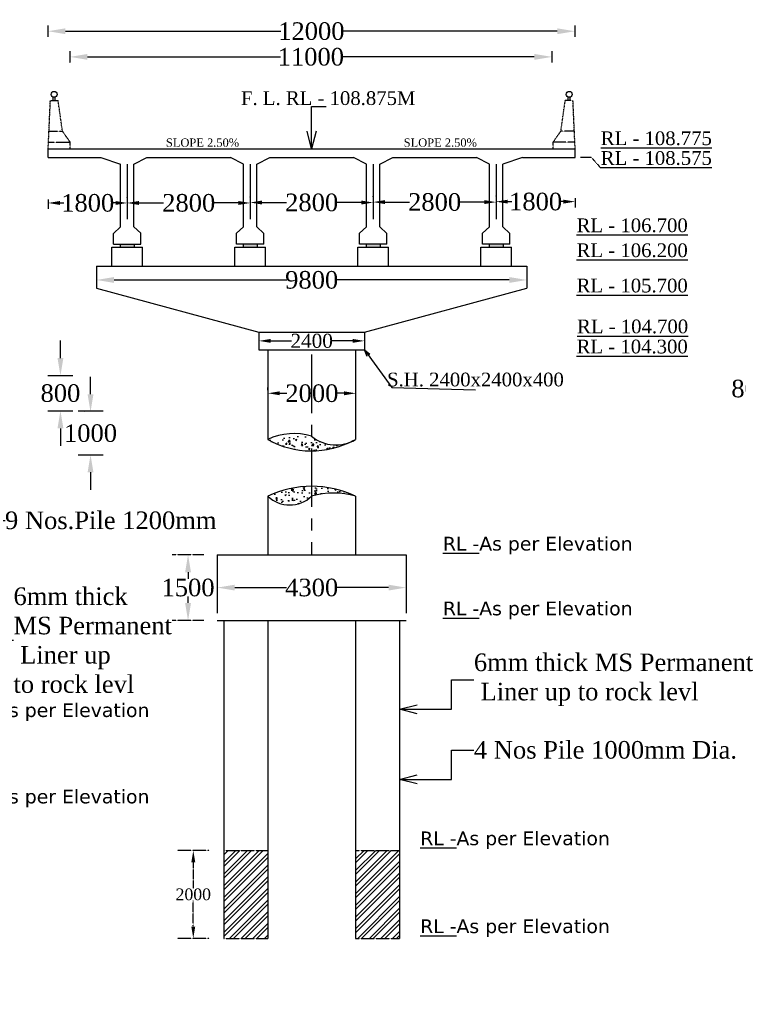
# Model space of a CAD drawing. Header units: millimetres. Extents: x -17882108 to 29484142, y -104267 to 550747.
# Tile 6 of 19: x 9224873 to 9286240, y 56979 to 141043. Entities that reach past the tile are written whole.
import ezdxf

# ---------------------------------------------------------------- set-up
doc = ezdxf.new("R2010")
doc.units = ezdxf.units.MM
doc.header["$MEASUREMENT"] = 0
doc.linetypes.add('CENTERX2', pattern=[4, 2.5, -0.5, 0.5, -0.5])
doc.linetypes.add('DOT2', pattern=[0.125, 0, -0.125])
for name, color, linetype in [('BEARINGS', 250, 'Continuous'), ('BOUNDRY LINE', 224, 'Continuous'), ('PILE', 242, 'Continuous'), ('ROCK', 116, 'Continuous'), ('TEXT', 7, 'Continuous')]:
    doc.layers.add(name, color=color, linetype=linetype)
doc.styles.get("Standard").update_dxf_attribs({"font": 'times.ttf'})
doc.dimstyles.get("Standard").update_dxf_attribs({"dimtxt": 400, "dimasz": 215, "dimexe": 0.18, "dimexo": 0.0625, "dimgap": 0.09, "dimtad": 0, "dimtih": 1, "dimtoh": 1, "dimdec": 0, "dimzin": 4, "dimdsep": 46, "dimtxsty": 'Standard', "dimblk": 'OPEN90', "dimcen": 0, "dimadec": 0, "dimazin": 1, "dimtfac": 1, "dimtdec": 0, "dimtix": 1, "dimtofl": 0, "dimtmove": 0, "dimatfit": 3, "dimldrblk": 'OPEN30', "dimfxl": 0, "dimtolj": 1, "dimtzin": 0, "dimarcsym": 0})

# ---------------------------------------------------------------- blocks, each defined once
blk = doc.blocks.new('*D83')
at = {"color": 0, "linetype": 'DOT2', "lineweight": -2, "transparency": 16777216}
for p, q in [((9240198, 70111), (9240198, 70111)), ((9239698, 69111), (9239698, 66870)), ((9239698, 63611), (9239698, 65852)), ((9240198, 62611), (9240198, 62611))]:
    blk.add_line(p, q, dxfattribs=at)
at = {"color": 0, "linetype": 'DOT2', "transparency": 16777216}
for points in [[(9239531, 69111), (9239865, 69111), (9239698, 70111)], [(9239531, 63611), (9239865, 63611), (9239698, 62611)]]:
    blk.add_solid(points, dxfattribs=at)
at = {"layer": 'Defpoints', "color": 0, "linetype": 'DOT2', "transparency": 16777216}
for p in [(9239698, 70111), (9239698, 62611), (9239698, 62611)]:
    blk.add_point(p, dxfattribs=at)
at = {"color": 0, "linetype": 'DOT2', "transparency": 16777216, "insert": (9239698, 66361), "char_height": 1000, "attachment_point": 5}
blk.add_mtext('\\A1;2000', dxfattribs=at)
blk = doc.blocks.new('*D121')
at = {"layer": 'BOUNDRY LINE', "color": 0, "linetype": 'ByBlock', "lineweight": -2, "transparency": 16777216}
for p, q in [((9239750, 95367), (9239750, 95367)), ((9239250, 93867), (9239250, 93318)), ((9239250, 91242), (9239250, 91792)), ((9239750, 89742), (9239750, 89742))]:
    blk.add_line(p, q, dxfattribs=at)
at = {"layer": 'BOUNDRY LINE', "color": 0, "linetype": 'ByBlock', "transparency": 16777216}
for points in [[(9239000, 93867), (9239500, 93867), (9239250, 95367)], [(9239000, 91242), (9239500, 91242), (9239250, 89742)]]:
    blk.add_solid(points, dxfattribs=at)
at = {"layer": 'Defpoints', "color": 0, "linetype": 'ByBlock', "transparency": 16777216}
for p in [(9239250, 95367), (9239250, 89742), (9239250, 89742)]:
    blk.add_point(p, dxfattribs=at)
at = {"layer": 'BOUNDRY LINE', "color": 0, "linetype": 'ByBlock', "transparency": 16777216, "insert": (9239250, 92555), "char_height": 1500, "attachment_point": 5}
blk.add_mtext('\\A1;1500', dxfattribs=at)
blk = doc.blocks.new('*D122')
at = {"layer": 'BOUNDRY LINE', "color": 0, "linetype": 'ByBlock', "lineweight": -2, "transparency": 16777216}
for p, q in [((9243244, 92555), (9247648, 92555)), ((9256369, 92555), (9251965, 92555))]:
    blk.add_line(p, q, dxfattribs=at)
at = {"layer": 'BOUNDRY LINE', "color": 0, "linetype": 'ByBlock', "transparency": 16777216}
for points in [[(9243244, 92805), (9243244, 92305), (9241744, 92555)], [(9256369, 92805), (9256369, 92305), (9257869, 92555)]]:
    blk.add_solid(points, dxfattribs=at)
at = {"layer": 'Defpoints', "color": 0, "linetype": 'ByBlock', "transparency": 16777216}
for p in [(9241744, 92555), (9257869, 92555), (9257869, 92555)]:
    blk.add_point(p, dxfattribs=at)
at = {"layer": 'BOUNDRY LINE', "color": 0, "linetype": 'ByBlock', "transparency": 16777216, "insert": (9249807, 92555), "char_height": 1500, "attachment_point": 5}
blk.add_mtext('\\A1;4300', dxfattribs=at)
blk = doc.blocks.new('*D128')
at = {"color": 0, "linetype": 'Continuous', "lineweight": -2, "transparency": 16777216}
for p, q in [((9234057, 125859), (9234057, 125895)), ((9235057, 125395), (9237155, 125395)), ((9243557, 125395), (9241458, 125395))]:
    blk.add_line(p, q, dxfattribs=at)
at = {"color": 0, "linetype": 'Continuous', "transparency": 16777216}
for points in [[(9235057, 125562), (9235057, 125229), (9234057, 125395)], [(9243557, 125562), (9243557, 125229), (9244557, 125395)]]:
    blk.add_solid(points, dxfattribs=at)
at = {"layer": 'Defpoints', "color": 0, "linetype": 'Continuous', "transparency": 16777216}
for p in [(9234057, 125359), (9244557, 125395), (9244557, 125395)]:
    blk.add_point(p, dxfattribs=at)
at = {"color": 0, "linetype": 'Continuous', "lineweight": -2, "transparency": 16777216, "insert": (9239307, 125395), "char_height": 1000, "attachment_point": 5}
blk.add_mtext('\\A1;{\\H1.5x;2800}', dxfattribs=at)
blk = doc.blocks.new('*D124')
at = {"color": 0, "linetype": 'Continuous', "lineweight": -2, "transparency": 16777216}
for p, q in [((9244557, 125895), (9244557, 125932)), ((9245557, 125432), (9247655, 125432)), ((9254057, 125432), (9251958, 125432))]:
    blk.add_line(p, q, dxfattribs=at)
at = {"color": 0, "linetype": 'Continuous', "transparency": 16777216}
for points in [[(9245557, 125599), (9245557, 125266), (9244557, 125432)], [(9254057, 125599), (9254057, 125266), (9255057, 125432)]]:
    blk.add_solid(points, dxfattribs=at)
at = {"layer": 'Defpoints', "color": 0, "linetype": 'Continuous', "transparency": 16777216}
for p in [(9244557, 125395), (9255057, 125432), (9255057, 125432)]:
    blk.add_point(p, dxfattribs=at)
at = {"color": 0, "linetype": 'Continuous', "lineweight": -2, "transparency": 16777216, "insert": (9249807, 125432), "char_height": 1000, "attachment_point": 5}
blk.add_mtext('\\A1;{\\H1.5x;2800}', dxfattribs=at)
blk = doc.blocks.new('*D125')
at = {"color": 0, "linetype": 'Continuous', "lineweight": -2, "transparency": 16777216}
for p, q in [((9255057, 125932), (9255057, 125969)), ((9256057, 125469), (9258155, 125469)), ((9264556, 125469), (9262458, 125469))]:
    blk.add_line(p, q, dxfattribs=at)
at = {"color": 0, "linetype": 'Continuous', "transparency": 16777216}
for points in [[(9256057, 125636), (9256057, 125302), (9255057, 125469)], [(9264556, 125636), (9264556, 125302), (9265556, 125469)]]:
    blk.add_solid(points, dxfattribs=at)
at = {"layer": 'Defpoints', "color": 0, "linetype": 'Continuous', "transparency": 16777216}
for p in [(9255057, 125432), (9265556, 125469), (9265556, 125469)]:
    blk.add_point(p, dxfattribs=at)
at = {"color": 0, "linetype": 'Continuous', "lineweight": -2, "transparency": 16777216, "insert": (9260306, 125469), "char_height": 1000, "attachment_point": 5}
blk.add_mtext('\\A1;{\\H1.5x;2800}', dxfattribs=at)
blk = doc.blocks.new('*D126')
at = {"color": 0, "linetype": 'Continuous', "lineweight": -2, "transparency": 16777216}
for p, q in [((9265556, 125969), (9265556, 126007)), ((9266556, 125507), (9266886, 125507)), ((9271306, 125507), (9270977, 125507)), ((9272306, 125793), (9272306, 125007))]:
    blk.add_line(p, q, dxfattribs=at)
at = {"color": 0, "linetype": 'Continuous', "transparency": 16777216}
for points in [[(9266556, 125674), (9266556, 125341), (9265556, 125507)], [(9271306, 125674), (9271306, 125341), (9272306, 125507)]]:
    blk.add_solid(points, dxfattribs=at)
at = {"layer": 'Defpoints', "color": 0, "linetype": 'Continuous', "transparency": 16777216}
for p in [(9272306, 126293), (9265556, 125469), (9272306, 125507)]:
    blk.add_point(p, dxfattribs=at)
at = {"color": 0, "linetype": 'Continuous', "lineweight": -2, "transparency": 16777216, "insert": (9268931, 125507), "char_height": 1000, "attachment_point": 5}
blk.add_mtext('\\A1;{\\H1.5x;1800}', dxfattribs=at)
blk = doc.blocks.new('*D127')
at = {"color": 0, "linetype": 'Continuous', "lineweight": -2, "transparency": 16777216}
for p, q in [((9227307, 125681), (9227307, 124895)), ((9228307, 125395), (9228636, 125395)), ((9233057, 125395), (9232727, 125395)), ((9234057, 125857), (9234057, 125895))]:
    blk.add_line(p, q, dxfattribs=at)
at = {"color": 0, "linetype": 'Continuous', "transparency": 16777216}
for points in [[(9228307, 125562), (9228307, 125229), (9227307, 125395)], [(9233057, 125562), (9233057, 125229), (9234057, 125395)]]:
    blk.add_solid(points, dxfattribs=at)
at = {"layer": 'Defpoints', "color": 0, "linetype": 'Continuous', "transparency": 16777216}
for p in [(9227307, 126181), (9227307, 125395), (9234057, 125357)]:
    blk.add_point(p, dxfattribs=at)
at = {"color": 0, "linetype": 'Continuous', "lineweight": -2, "transparency": 16777216, "insert": (9230682, 125395), "char_height": 1000, "attachment_point": 5}
blk.add_mtext('\\A1;{\\H1.5x;1800}', dxfattribs=at)
blk = doc.blocks.new('*D133')
at = {"layer": 'BOUNDRY LINE', "color": 0, "linetype": 'ByBlock', "lineweight": -2, "transparency": 16777216}
for p, q in [((9230656, 137867), (9247136, 137867)), ((9268816, 137867), (9252335, 137867)), ((9229156, 137367), (9229156, 137367))]:
    blk.add_line(p, q, dxfattribs=at)
at = {"layer": 'BOUNDRY LINE', "color": 0, "linetype": 'ByBlock', "transparency": 16777216}
for points in [[(9230656, 138117), (9230656, 137617), (9229156, 137867)], [(9268816, 138117), (9268816, 137617), (9270316, 137867)]]:
    blk.add_solid(points, dxfattribs=at)
at = {"layer": 'Defpoints', "color": 0, "linetype": 'ByBlock', "transparency": 16777216}
for p in [(9229156, 137867), (9270316, 137867), (9270316, 137867)]:
    blk.add_point(p, dxfattribs=at)
at = {"layer": 'BOUNDRY LINE', "color": 0, "linetype": 'ByBlock', "transparency": 16777216, "insert": (9249736, 137867), "char_height": 1500, "attachment_point": 5}
blk.add_mtext('\\A1;11000', dxfattribs=at)
blk = doc.blocks.new('*D134')
at = {"layer": 'BOUNDRY LINE', "color": 0, "linetype": 'ByBlock', "lineweight": -2, "transparency": 16777216}
for p, q in [((9228781, 140058), (9247182, 140058)), ((9270781, 140058), (9252381, 140058))]:
    blk.add_line(p, q, dxfattribs=at)
at = {"layer": 'BOUNDRY LINE', "color": 0, "linetype": 'ByBlock', "transparency": 16777216}
for points in [[(9228781, 140308), (9228781, 139808), (9227281, 140058)], [(9270781, 140308), (9270781, 139808), (9272281, 140058)]]:
    blk.add_solid(points, dxfattribs=at)
at = {"layer": 'Defpoints', "color": 0, "linetype": 'ByBlock', "transparency": 16777216}
for p in [(9227281, 140058), (9272281, 140058), (9272281, 140058)]:
    blk.add_point(p, dxfattribs=at)
at = {"layer": 'BOUNDRY LINE', "color": 0, "linetype": 'ByBlock', "transparency": 16777216, "insert": (9249781, 140058), "char_height": 1500, "attachment_point": 5}
blk.add_mtext('\\A1;12000', dxfattribs=at)
blk = doc.blocks.new('*D135')
at = {"layer": 'BOUNDRY LINE', "color": 0, "linetype": 'ByBlock', "lineweight": -2, "transparency": 16777216}
for p, q in [((9231432, 118558), (9231432, 118321)), ((9232932, 118821), (9247675, 118821)), ((9266682, 118821), (9251938, 118821)), ((9268182, 118558), (9268182, 118321))]:
    blk.add_line(p, q, dxfattribs=at)
at = {"layer": 'BOUNDRY LINE', "color": 0, "linetype": 'ByBlock', "transparency": 16777216}
for points in [[(9232932, 119071), (9232932, 118571), (9231432, 118821)], [(9266682, 119071), (9266682, 118571), (9268182, 118821)]]:
    blk.add_solid(points, dxfattribs=at)
at = {"layer": 'Defpoints', "color": 0, "linetype": 'ByBlock', "transparency": 16777216}
for p in [(9231432, 119058), (9268182, 119058), (9268182, 118821)]:
    blk.add_point(p, dxfattribs=at)
at = {"layer": 'BOUNDRY LINE', "color": 0, "linetype": 'ByBlock', "transparency": 16777216, "insert": (9249807, 118821), "char_height": 1500, "attachment_point": 5}
blk.add_mtext('\\A1;9800', dxfattribs=at)
blk = doc.blocks.new('*D136')
at = {"color": 0, "linetype": 'Continuous', "lineweight": -2, "transparency": 16777216}
for p, q in [((9246307, 113620), (9248085, 113620)), ((9253307, 113620), (9251528, 113620))]:
    blk.add_line(p, q, dxfattribs=at)
at = {"color": 0, "linetype": 'Continuous', "transparency": 16777216}
for points in [[(9246307, 113787), (9246307, 113454), (9245307, 113620)], [(9253307, 113787), (9253307, 113454), (9254307, 113620)]]:
    blk.add_solid(points, dxfattribs=at)
at = {"layer": 'Defpoints', "color": 0, "linetype": 'Continuous', "transparency": 16777216}
for p in [(9245307, 113620), (9254307, 113620), (9254307, 113620)]:
    blk.add_point(p, dxfattribs=at)
at = {"color": 0, "linetype": 'Continuous', "lineweight": -2, "transparency": 16777216, "insert": (9249807, 113620), "char_height": 1000, "attachment_point": 5}
blk.add_mtext('\\A1;{\\H1.2x;2400}', dxfattribs=at)
blk = doc.blocks.new('*D137')
at = {"color": 0, "linetype": 'Continuous', "lineweight": -2, "transparency": 16777216}
for p, q in [((9246075, 109409), (9246075, 109645)), ((9253575, 109503), (9253575, 109645)), ((9247075, 109145), (9247674, 109145)), ((9252575, 109145), (9251977, 109145))]:
    blk.add_line(p, q, dxfattribs=at)
at = {"color": 0, "linetype": 'Continuous', "transparency": 16777216}
for points in [[(9247075, 109312), (9247075, 108979), (9246075, 109145)], [(9252575, 109312), (9252575, 108979), (9253575, 109145)]]:
    blk.add_solid(points, dxfattribs=at)
at = {"layer": 'Defpoints', "color": 0, "linetype": 'Continuous', "transparency": 16777216}
for p in [(9246075, 108909), (9253575, 109145), (9253575, 109003)]:
    blk.add_point(p, dxfattribs=at)
at = {"color": 0, "linetype": 'Continuous', "lineweight": -2, "transparency": 16777216, "insert": (9249825, 109145), "char_height": 1000, "attachment_point": 5}
blk.add_mtext('\\A1;{\\H1.5x;2000}', dxfattribs=at)
blk = doc.blocks.new('*D138')
at = {"layer": 'BOUNDRY LINE', "color": 0, "linetype": 'ByBlock', "lineweight": -2, "transparency": 16777216}
for p, q in [((9228353, 112152), (9228353, 113652)), ((9228853, 110652), (9228853, 110652)), ((9228853, 107652), (9228853, 107652)), ((9228353, 106152), (9228353, 104652))]:
    blk.add_line(p, q, dxfattribs=at)
at = {"layer": 'BOUNDRY LINE', "color": 0, "linetype": 'ByBlock', "transparency": 16777216}
for points in [[(9228103, 112152), (9228603, 112152), (9228353, 110652)], [(9228103, 106152), (9228603, 106152), (9228353, 107652)]]:
    blk.add_solid(points, dxfattribs=at)
at = {"layer": 'Defpoints', "color": 0, "linetype": 'ByBlock', "transparency": 16777216}
for p in [(9228353, 110652), (9228353, 107652), (9228353, 107652)]:
    blk.add_point(p, dxfattribs=at)
at = {"layer": 'BOUNDRY LINE', "color": 0, "linetype": 'ByBlock', "transparency": 16777216, "insert": (9228353, 109152), "char_height": 1500, "attachment_point": 5}
blk.add_mtext('\\A1;800', dxfattribs=at)
blk = doc.blocks.new('*D139')
at = {"layer": 'BOUNDRY LINE', "color": 0, "linetype": 'ByBlock', "lineweight": -2, "transparency": 16777216}
for p, q in [((9230922, 109065), (9230922, 110565)), ((9230437, 107565), (9230422, 107565)), ((9231422, 103902), (9231422, 103902)), ((9230922, 102402), (9230922, 100902))]:
    blk.add_line(p, q, dxfattribs=at)
at = {"layer": 'BOUNDRY LINE', "color": 0, "linetype": 'ByBlock', "transparency": 16777216}
for points in [[(9230672, 109065), (9231172, 109065), (9230922, 107565)], [(9230672, 102402), (9231172, 102402), (9230922, 103902)]]:
    blk.add_solid(points, dxfattribs=at)
at = {"layer": 'Defpoints', "color": 0, "linetype": 'ByBlock', "transparency": 16777216}
for p in [(9230937, 107565), (9230922, 103902), (9230922, 103902)]:
    blk.add_point(p, dxfattribs=at)
at = {"layer": 'BOUNDRY LINE', "color": 0, "linetype": 'ByBlock', "transparency": 16777216, "insert": (9230922, 105734), "char_height": 1500, "attachment_point": 5}
blk.add_mtext('\\A1;1000', dxfattribs=at)
blk = doc.blocks.new('*D164')
at = {"layer": 'BOUNDRY LINE', "color": 0, "linetype": 'ByBlock', "lineweight": -2, "transparency": 16777216}
for p, q in [((9287341, 112541), (9287341, 114041)), ((9287841, 111041), (9287841, 111041)), ((9287841, 108041), (9287841, 108041)), ((9287341, 106541), (9287341, 105041))]:
    blk.add_line(p, q, dxfattribs=at)
at = {"layer": 'BOUNDRY LINE', "color": 0, "linetype": 'ByBlock', "transparency": 16777216}
for points in [[(9287091, 112541), (9287591, 112541), (9287341, 111041)], [(9287091, 106541), (9287591, 106541), (9287341, 108041)]]:
    blk.add_solid(points, dxfattribs=at)
at = {"layer": 'Defpoints', "color": 0, "linetype": 'ByBlock', "transparency": 16777216}
for p in [(9287341, 111041), (9287341, 108041), (9287341, 108041)]:
    blk.add_point(p, dxfattribs=at)
at = {"layer": 'BOUNDRY LINE', "color": 0, "linetype": 'ByBlock', "transparency": 16777216, "insert": (9287341, 109541), "char_height": 1500, "attachment_point": 5}
blk.add_mtext('\\A1;800', dxfattribs=at)

msp = doc.modelspace()

# ---------------------------------------------------------------- hatches: boundary and pattern name
h = msp.add_hatch()
h.set_pattern_fill('AR-CONC', color=256, scale=187.499705)
h.set_pattern_definition([(50, (1029208, -223814.8), (1344.86073, -117.66007), [140.62478, -1546.87257]), (355, (1029208, -223814.8), (-260.15834, 1410.35803), [112.49982, -1237.49806]), (100.451444, (1029320.1, -223824.6), (1084.70238, 1292.69795), [119.51267, -1314.6394]), (46.1842, (1029208, -223439.8), (2001.07435, -310.34816), [210.93717, -2320.30885]), (96.635635, (1029374.8, -223465.7), (1752.4884, 1826.4695), [179.2691, -1971.9602]), (351.184164, (1029208, -223439.8), (1752.4884, 1826.4695), [168.74973, -1856.2471]), (21, (1029395.5, -223533.5), (1119.19896, -754.90923), [140.62478, -1546.87257]), (326, (1029395.5, -223533.5), (456.21553, 1359.6542), [112.49982, -1237.49806]), (71.451445, (1029488.8, -223596.5), (1575.41448, 604.74496), [119.51267, -1314.6394]), (37.5, (1029208.03, -223814.8), (22.799693, 624.174995), [0, -1222.49808, 0, -1256.248026, 0, -1242.18555]), (7.5, (1029208.03, -223814.8), (493.25461, 739.5208), [0, -716.248874, 0, -1194.37312, 0, -473.436756]), (327.5, (1028789.9, -223814.8), (1000.915495, -42.290318), [0, -468.74926, 0, -1462.4977, 0, -1940.62195]), (317.5, (1028602.4, -223814.8), (1093.47235, 187.69655), [0, -609.37404, 0, -971.24847, 0, -1378.12283])])
h.paths.add_polyline_path([(9252936.8, 104907.4, -0.259598), (9249806.5, 105472.5, 0.1945026), (9246056.5, 105194.6, 0.2380651)])
h = msp.add_hatch()
h.set_pattern_fill('AR-CONC', color=256, scale=187.499705)
h.set_pattern_definition([(50, (1029208, -225793.4), (1344.86073, -117.66007), [140.62478, -1546.87257]), (355, (1029208, -225793.4), (-260.15834, 1410.35803), [112.49982, -1237.49806]), (100.451444, (1029320.1, -225803.2), (1084.70238, 1292.69795), [119.51267, -1314.6394]), (46.1842, (1029208, -225418.4), (2001.07435, -310.34816), [210.93717, -2320.30885]), (96.635635, (1029374.8, -225444.2), (1752.4884, 1826.4695), [179.2691, -1971.9602]), (351.184164, (1029208, -225418.4), (1752.4884, 1826.4695), [168.74973, -1856.2471]), (21, (1029395.5, -225512.1), (1119.19896, -754.90923), [140.62478, -1546.87257]), (326, (1029395.5, -225512.1), (456.21553, 1359.6542), [112.49982, -1237.49806]), (71.451445, (1029488.8, -225575), (1575.41448, 604.74496), [119.51267, -1314.6394]), (37.5, (1029208.03, -225793.37), (22.799693, 624.174995), [0, -1222.49808, 0, -1256.248026, 0, -1242.18555]), (7.5, (1029208, -225793.4), (493.25461, 739.5208), [0, -716.248874, 0, -1194.37312, 0, -473.436756]), (327.5, (1028789.9, -225793.37), (1000.915495, -42.290318), [0, -468.74926, 0, -1462.4977, 0, -1940.62195]), (317.5, (1028602.4, -225793.4), (1093.47235, 187.69655), [0, -609.37404, 0, -971.24847, 0, -1378.12283])])
h.paths.add_polyline_path([(9249806.5, 100350.3, -0.1492814), (9253556.5, 100350.3, 0.2289506), (9246056.5, 100350.3, 0.3923357)])
at = {"layer": 'BEARINGS', "linetype": 'ByBlock', "lineweight": -3}
h = msp.add_hatch(color=0, dxfattribs=at)
h.dxf.hatch_style = 1
h.paths.add_polyline_path([(9234656.5, 121870.1), (9233456.5, 121870.1), (9233456.5, 121675.3), (9234656.5, 121675.3)])
h = msp.add_hatch(color=0, dxfattribs=at)
h.dxf.hatch_style = 1
h.paths.add_polyline_path([(9234656.5, 121869.9), (9233456.5, 121869.9), (9233456.5, 121626.3), (9234656.5, 121626.3)])
h = msp.add_hatch(color=0, dxfattribs=at)
h.dxf.hatch_style = 1
h.paths.add_polyline_path([(9245156.5, 121870.1), (9243956.5, 121870.1), (9243956.5, 121675.3), (9245156.5, 121675.3)])
h = msp.add_hatch(color=0, dxfattribs=at)
h.dxf.hatch_style = 1
h.paths.add_polyline_path([(9245156.5, 121869.9), (9243956.5, 121869.9), (9243956.5, 121626.3), (9245156.5, 121626.3)])
h = msp.add_hatch(color=0, dxfattribs=at)
h.dxf.hatch_style = 1
h.paths.add_polyline_path([(9255656.5, 121870.1), (9254456.5, 121870.1), (9254456.5, 121675.3), (9255656.5, 121675.3)])
h = msp.add_hatch(color=0, dxfattribs=at)
h.dxf.hatch_style = 1
h.paths.add_polyline_path([(9255656.5, 121869.9), (9254456.5, 121869.9), (9254456.5, 121626.3), (9255656.5, 121626.3)])
h = msp.add_hatch(color=0, dxfattribs=at)
h.dxf.hatch_style = 1
h.paths.add_polyline_path([(9266156.5, 121870.1), (9264956.5, 121870.1), (9264956.5, 121675.3), (9266156.5, 121675.3)])
h = msp.add_hatch(color=0, dxfattribs=at)
h.dxf.hatch_style = 1
h.paths.add_polyline_path([(9266156.5, 121869.9), (9264956.5, 121869.9), (9264956.5, 121626.3), (9266156.5, 121626.3)])
at = {"layer": 'ROCK', "linetype": 'DOT2', "ltscale": 50000}
h = msp.add_hatch(dxfattribs=at)
h.set_pattern_fill('ANSI32', color=0, scale=1875)
h.set_pattern_definition([(45, (-8054095.2, -116223.8), (-497.184456, 497.184456), []), (45, (-8053763.7, -116223.8), (-497.184456, 497.184456), [])])
h.paths.add_polyline_path([(9242306.5, 62610.9), (9246056.5, 62610.9), (9246056.5, 70110.9), (9242306.5, 70110.9)])
h.paths.add_polyline_path([(9253556.5, 62610.9), (9257306.5, 62610.9), (9257306.5, 70110.9), (9254306.5, 70110.9), (9253556.5, 70110.9)])

# ---------------------------------------------------------------- linework, layer by layer
at = {"linetype": 'Continuous', "lineweight": -2}
for p, q in [((9227739.9, 134151.6), (9227739.9, 134426.2)), ((9227903.4, 134151.6), (9227903.4, 134431.7)), ((9271709.7, 134151.6), (9271709.7, 134431.7)), ((9271873.1, 134151.6), (9271873.1, 134426.2)), ((9245306.5, 114370.3), (9254306.5, 114370.3)), ((9245306.5, 114370.3), (9245306.5, 112870.3)), ((9254306.5, 114370.3), (9254306.5, 112870.3)), ((9245306.5, 112870.3), (9254306.5, 112870.3))]:
    msp.add_line(p, q, dxfattribs=at)
at = {"linetype": 'DOT2'}
for p, q in [((9273694.4, 129276.6), (9274495, 128373.9)), ((9240599.5, 95367.1), (9237900.4, 95367.1)), ((9240599.5, 89742.1), (9237900.4, 89742.1)), ((9241047.7, 70110.9), (9238348.6, 70110.9)), ((9241047.7, 62610.9), (9238348.6, 62610.9))]:
    msp.add_line(p, q, dxfattribs=at)
at = {"linetype": 'CENTERX2', "ltscale": 2000}
for p, q in [((9249806.5, 112445.3), (9249806.5, 95367.1)), ((9241744, 95367.1), (9241744, 89742.1)), ((9257869, 95367.1), (9257869, 89742.1))]:
    msp.add_line(p, q, dxfattribs=at)
for p, q in [((9246056.5, 100350.3), (9246056.5, 95367.1)), ((9253556.5, 100350.3), (9253556.5, 95367.1)), ((9241744, 95367.1), (9257869, 95367.1)), ((9241744, 89742.1), (9257869, 89742.1)), ((9242306.5, 89742.1), (9242306.5, 62610.9)), ((9246056.5, 89742.1), (9246056.5, 62610.9)), ((9253556.5, 89742.1), (9253556.5, 62610.9)), ((9257306.5, 89742.1), (9257306.5, 62610.9))]:
    msp.add_line(p, q)
at = {"linetype": 'Continuous', "lineweight": -2}
for centre in [(9227813.7, 134668.3), (9271799.3, 134668.3)]:
    msp.add_circle(centre, 253.1, dxfattribs=at)
for centre, radius, start, end in [((9248275.1, 100695.9), 5016, 72.223812, 116.250809), ((9249781.2, 111866.8), 7641.4, 240.827752, 298.327607), ((9251879.2, 108001.3), 3269.7, 230.662173, 300.863206), ((9249806.5, 92590), 8618.8, 64.208709, 115.791291), ((9247931.5, 102372), 2757.3, 227.156305, 312.843695), ((9251681.5, 94210.1), 6420, 73.019011, 106.980989)]:
    msp.add_arc(centre, radius, start, end)
at = {"layer": 'BEARINGS', "color": 0, "linetype": 'ByBlock', "lineweight": -3}
for p, q in [((9233456.5, 121870.3), (9233456.5, 121675.3)), ((9233456.5, 121870.1), (9233456.5, 121675.1)), ((9234656.5, 121870.3), (9234656.5, 121675.3)), ((9234656.5, 121870.1), (9234656.5, 121675.1)), ((9243956.5, 121870.3), (9243956.5, 121675.3)), ((9243956.5, 121870.1), (9243956.5, 121675.1)), ((9245156.5, 121870.3), (9245156.5, 121675.3)), ((9245156.5, 121870.1), (9245156.5, 121675.1)), ((9254456.5, 121870.3), (9254456.5, 121675.3)), ((9254456.5, 121870.1), (9254456.5, 121675.1)), ((9255656.5, 121870.3), (9255656.5, 121675.3)), ((9255656.5, 121870.1), (9255656.5, 121675.1)), ((9264956.5, 121870.3), (9264956.5, 121675.3)), ((9264956.5, 121870.1), (9264956.5, 121675.1)), ((9266156.5, 121870.3), (9266156.5, 121675.3)), ((9266156.5, 121870.1), (9266156.5, 121675.1))]:
    msp.add_line(p, q, dxfattribs=at)
at = {"layer": 'BOUNDRY LINE', "color": 1, "linetype": 'ByBlock'}
for p, q in [((9227281.1, 140547.1), (9227281.1, 139569.7)), ((9272281.1, 140547.1), (9272281.1, 139569.7)), ((9229156.1, 138356.2), (9229156.1, 137378.7)), ((9270315.6, 138356.2), (9270315.6, 137378.7)), ((9227306.5, 130026.6), (9272306.5, 130026.6)), ((9227306.5, 129276.6), (9227306.5, 130026.6)), ((9272306.5, 129276.6), (9272306.5, 130026.6)), ((9227306.5, 129276.6), (9231806.5, 129276.6)), ((9231806.5, 129276.6), (9233494, 128714.1)), ((9233494, 123370.3), (9233494, 128714.1)), ((9234056.5, 128714.1), (9234056.5, 124014)), ((9234619, 128714.1), (9235744, 129276.6)), ((9234619, 123370.3), (9234619, 128714.1)), ((9235744, 129276.6), (9242869, 129276.6)), ((9243994, 128714.1), (9242869, 129276.6)), ((9243994, 123370.3), (9243994, 128714.1)), ((9244556.5, 128714.1), (9244556.5, 124014)), ((9245119, 128714.1), (9246244, 129276.6)), ((9245119, 123370.3), (9245119, 128714.1)), ((9246244, 129276.6), (9253369, 129276.6)), ((9254494, 128714.1), (9253369, 129276.6)), ((9254494, 123370.3), (9254494, 128714.1)), ((9255056.5, 128714.1), (9255056.5, 124014)), ((9255619, 128714.1), (9256744, 129276.6)), ((9255619, 123370.3), (9255619, 128714.1)), ((9256744, 129276.6), (9263869, 129276.6)), ((9264994, 128714.1), (9263869, 129276.6)), ((9264994, 123370.3), (9264994, 128714.1)), ((9265556.5, 128714.1), (9265556.5, 124014)), ((9267806.5, 129276.6), (9266119, 128714.1)), ((9266119, 123370.3), (9266119, 128714.1)), ((9267806.5, 129276.6), (9272306.5, 129276.6)), ((9273684.9, 129276.6), (9272754.1, 129276.6)), ((9232884.6, 121870.3), (9232884.6, 122794.7)), ((9235228.4, 121870.3), (9235228.4, 122807.8)), ((9243384.6, 121870.3), (9243384.6, 122807.8)), ((9245728.4, 121870.3), (9245728.4, 122794.7)), ((9253884.6, 121870.3), (9253884.6, 122807.8)), ((9256228.4, 121870.3), (9256228.4, 122794.7)), ((9264384.6, 121870.3), (9264384.6, 122807.8)), ((9266728.4, 121870.3), (9266728.4, 122794.7)), ((9232744, 119995.3), (9232744, 121626.3)), ((9232884.6, 121870.3), (9235228.4, 121870.3)), ((9235369, 119995.3), (9235369, 121626.3)), ((9243244, 119995.3), (9243244, 121626.3)), ((9245728.4, 121870.3), (9243384.6, 121870.3)), ((9245869, 119995.3), (9245869, 121626.3)), ((9253744, 119995.3), (9253744, 121626.3)), ((9256228.4, 121870.3), (9253884.6, 121870.3)), ((9256369, 119995.3), (9256369, 121626.3)), ((9264244, 119995.3), (9264244, 121626.3)), ((9266728.4, 121870.3), (9264384.6, 121870.3)), ((9266869, 119995.3), (9266869, 121626.3)), ((9231431.5, 119995.3), (9231431.5, 118120.3)), ((9231431.5, 119995.3), (9268181.5, 119995.3)), ((9268181.5, 119995.3), (9268181.5, 118120.3)), ((9231431.5, 118120.3), (9245306.5, 114370.3)), ((9254306.5, 114370.3), (9268181.5, 118120.3)), ((9246056.5, 114370.3), (9253556.5, 114370.3)), ((9246056.5, 114370.3), (9253556.5, 114370.3)), ((9246056.5, 112870.3), (9246056.5, 105194.6)), ((9246056.5, 112870.3), (9253556.5, 112870.3)), ((9253556.5, 112870.3), (9253556.5, 105194.6)), ((9227284.4, 110652.3), (9229422.2, 110652.3)), ((9227284.4, 107652.3), (9229422.2, 107652.3)), ((9229853.3, 107652.3), (9231991, 107652.3)), ((9229853.3, 103902.3), (9231991, 103902.3))]:
    msp.add_line(p, q, dxfattribs=at)
at = {"layer": 'BOUNDRY LINE', "color": 1, "linetype": 'DOT2'}
for p, q in [((9227306.5, 130026.6), (9227494, 134151.6)), ((9227494, 134151.6), (9228150.3, 134151.6)), ((9228525.3, 131526.6), (9228150.3, 134151.6)), ((9271087.8, 131526.6), (9271462.8, 134151.6)), ((9272119, 134151.6), (9271462.8, 134151.6)), ((9272306.5, 130026.6), (9272119, 134151.6)), ((9227374.7, 131526.6), (9228525.3, 131526.6)), ((9229181.5, 130589.1), (9228525.3, 131526.6)), ((9270431.5, 130589.1), (9271087.8, 131526.6)), ((9272238.3, 131526.6), (9271087.8, 131526.6)), ((9227306.5, 130589.1), (9229181.5, 130589.1)), ((9229181.5, 130026.6), (9229181.5, 130589.1)), ((9272306.5, 130589.1), (9270431.5, 130589.1)), ((9270431.5, 130026.6), (9270431.5, 130589.1)), ((9242306.5, 70110.9), (9246056.5, 70110.9)), ((9253556.5, 70110.9), (9257306.5, 70110.9)), ((9242306.5, 62610.9), (9246056.5, 62610.9)), ((9253556.5, 62610.9), (9257306.5, 62610.9))]:
    msp.add_line(p, q, dxfattribs=at)
at = {"layer": 'BOUNDRY LINE', "color": 1, "linetype": 'ByBlock'}
for points in [[(9232884.6, 122794.7), (9233494, 123370.3)], [(9234619, 123370.3), (9235228.4, 122807.8)], [(9243994, 123370.3), (9243384.6, 122807.8)], [(9245728.4, 122794.7), (9245119, 123370.3)], [(9254494, 123370.3), (9253884.6, 122807.8)], [(9256228.4, 122794.7), (9255619, 123370.3)], [(9264994, 123370.3), (9264384.6, 122807.8)], [(9266728.4, 122794.7), (9266119, 123370.3)]]:
    msp.add_lwpolyline(points, dxfattribs=at)
at = {"layer": 'PILE', "color": 0, "linetype": 'ByBlock', "lineweight": -3}
for p, q in [((9232744, 121626.3), (9235369, 121626.3)), ((9243244, 121626.3), (9245869, 121626.3)), ((9253744, 121626.3), (9256369, 121626.3)), ((9264244, 121626.3), (9266869, 121626.3))]:
    msp.add_line(p, q, dxfattribs=at)
at = {"layer": 'ROCK', "linetype": 'DOT2', "ltscale": 50000}
for p, q in [((9240806.5, 70110.9), (9245306.5, 70110.9)), ((9254306.5, 70110.9), (9258806.5, 70110.9)), ((9240806.5, 62610.9), (9245306.5, 62610.9)), ((9254306.5, 62610.9), (9258806.5, 62610.9))]:
    msp.add_line(p, q, dxfattribs=at)

# ---------------------------------------------------------------- texts
at = {"linetype": 'Continuous', "lineweight": -2, "char_height": 1171.873, "attachment_point": 4}
for s, insert in [('F. L. RL - 108.875M', (9243765.9, 134334.2)), (' {\\LRL - 108.775}', (9274051.7, 130907.9)), (' {\\LRL - 108.575}', (9274051.7, 129220.2)), (' {\\LRL - 106.700}', (9271993.4, 123474.3)), (' {\\LRL - 106.200}', (9271993.4, 121344.1)), (' {\\LRL - 105.700}', (9271993.4, 118332.6)), (' {\\LRL - 104.700}', (9272026.7, 114840.8)), (' {\\LRL - 104.300}', (9271993.4, 113126)), ('{\\fVerdana|b0|i0|c0|p34;\\LRL -\\lAs per Elevation }', (9261013.4, 96141.6)), ('{\\fVerdana|b0|i0|c0|p34;\\LRL -\\lAs per Elevation }', (9261013.4, 90611.4)), ('{\\fVerdana|b0|i0|c0|p34;\\LRL -\\lAs per Elevation }', (9219754.9, 81927.3)), ('{\\fVerdana|b0|i0|c0|p34;\\LRL -\\lAs per Elevation }', (9219754.9, 74552.4)), ('{\\fVerdana|b0|i0|c0|p34;\\LRL -\\lAs per Elevation }', (9259071.4, 70980.2)), ('{\\fVerdana|b0|i0|c0|p34;\\LRL -\\lAs per Elevation }', (9259071.4, 63480.2))]:
    msp.add_mtext(s, dxfattribs=dict(at, insert=insert))
at = {"insert": (9263794.7, 110908), "char_height": 1171.873, "width": 15553.977, "attachment_point": 2}
msp.add_mtext('S.H. 2400x2400x400', dxfattribs=at)
at = {"layer": 'BOUNDRY LINE', "color": 1, "linetype": 'ByBlock', "char_height": 1500, "attachment_point": 4}
for s, insert in [('\\A1;', (9247507.7, 126688.8)), ('9 Nos.Pile 1200mm', (9223620, 98286.7)), ('6mm thick \\PMS Permanent\\P Liner up \\Pto rock levl', (9224343.1, 88057.8)), ('6mm thick MS Permanent\\P Liner up to rock levl', (9263659.7, 84684.3)), ('4 Nos Pile 1000mm Dia.', (9263659.7, 78688.7))]:
    msp.add_mtext(s, dxfattribs=dict(at, insert=insert))
at = {"layer": 'TEXT'}
for s, insert, char_height, width, attachment_point in [('SLOPE 2.50%', (9240486.1, 130902.3), 703.124, 18983.987, 2), ('SLOPE 2.50%', (9260792.8, 130902.3), 703.124, 18983.987, 2), ('\\pi3148.7;{\\LSECTIONAL ELEVATION OF          \\P\\pi1601.1;ABUTMENT ALONG CURRENT \\P\\pi12164;DIRECTION}', (9132667.7, 69725), 1620, 37142.743, 1), ('\\pi3507.7;{\\LSECTIONAL ELEVATION OF \\P\\pi5724.5;ABUT. ALONG TRAFFIC \\P\\pi12523;DIRECTION}', (9185389.8, 69725), 1620, 37860.777, 1)]:
    msp.add_mtext(s, dxfattribs=dict(at, insert=insert, char_height=char_height, width=width, attachment_point=attachment_point))

# ---------------------------------------------------------------- dimensions: what is measured, and where the dimension line sits
at = {"linetype": 'Continuous', "lineweight": -2}
dim = msp.add_linear_dim(base=(9227306.6, 125395.4), p1=(9234056.5, 125357.2), p2=(9227306.6, 126181), angle=180, text='{\\H1.5x;1800}', dimstyle='Standard', override={"dimtxt": 1000, "dimasz": 1000, "dimexe": 500, "dimexo": 500, "dimfxl": 300}, dxfattribs=at)
dim.commit()
dim.dimension.update_dxf_attribs({"geometry": '*D127', "text_midpoint": (9230681.5, 125395.4)})
for base, p1, p2, text, picture, middle in [((9244556.5, 125395.4), (9234056.5, 125358.6), (9244556.5, 125395.4), '{\\H1.5x;2800}', '*D128', (9239306.5, 125395.4)), ((9255056.5, 125432.2), (9244556.5, 125395.4), (9255056.5, 125432.2), '{\\H1.5x;2800}', '*D124', (9249806.5, 125432.2)), ((9265556.5, 125469), (9255056.5, 125432.2), (9265556.5, 125469), '{\\H1.5x;2800}', '*D125', (9260306.5, 125469)), ((9272306.5, 125507.2), (9265556.5, 125469), (9272306.5, 126292.8), '{\\H1.5x;1800}', '*D126', (9268931.5, 125507.2)), ((9254306.5, 113620.3), (9245306.5, 113620.3), (9254306.5, 113620.3), '{\\H1.2x;2400}', '*D136', (9249806.5, 113620.3)), ((9253575.3, 109145.4), (9246075.3, 108908.5), (9253575.3, 109003.3), '{\\H1.5x;2000}', '*D137', (9249825.3, 109145.4))]:
    dim = msp.add_linear_dim(base=base, p1=p1, p2=p2, text=text, dimstyle='Standard', override={"dimtxt": 1000, "dimasz": 1000, "dimexe": 500, "dimexo": 500, "dimfxl": 300}, dxfattribs=at)
    dim.commit()
    dim.dimension.update_dxf_attribs({"geometry": picture, "text_midpoint": middle})
at = {"linetype": 'DOT2'}
dim = msp.add_linear_dim(base=(9239698.1, 62610.9), p1=(9239698.1, 70110.9), p2=(9239698.1, 62610.9), angle=90, text='2000', dimstyle='Standard', override={"dimtxt": 1000, "dimasz": 1000, "dimexe": 500, "dimexo": 500, "dimfxl": 300}, dxfattribs=at)
dim.commit()
dim.dimension.update_dxf_attribs({"geometry": '*D83', "text_midpoint": (9239698.1, 66360.9)})
at = {"layer": 'BOUNDRY LINE', "color": 1, "linetype": 'ByBlock'}
for base, p1, p2, text, picture, middle in [((9272281.1, 140058.4), (9227281.1, 140058.4), (9272281.1, 140058.4), '12000', '*D134', (9249781.1, 140058.4)), ((9270315.6, 137867.5), (9229156.1, 137867.5), (9270315.6, 137867.5), '11000', '*D133', (9249735.9, 137867.5)), ((9268181.5, 118821.3), (9231431.5, 119057.8), (9268181.5, 119057.8), '9800', '*D135', (9249806.5, 118821.3)), ((9257869, 92554.6), (9241744, 92554.6), (9257869, 92554.6), '4300', '*D122', (9249806.5, 92554.6))]:
    dim = msp.add_linear_dim(base=base, p1=p1, p2=p2, text=text, dimstyle='Standard', override={"dimtxt": 1500, "dimasz": 1500, "dimexe": 500, "dimexo": 500, "dimfxl": 300}, dxfattribs=at)
    dim.commit()
    dim.dimension.update_dxf_attribs({"geometry": picture, "text_midpoint": middle})
for base, p1, p2, text, picture, middle in [((9228353.3, 107652.3), (9228353.3, 110652.3), (9228353.3, 107652.3), '800', '*D138', (9228353.3, 109152.3)), ((9287340.6, 108040.7), (9287340.6, 111040.7), (9287340.6, 108040.7), '800', '*D164', (9287340.6, 109540.7)), ((9230922.2, 103902.3), (9230936.7, 107565.3), (9230922.2, 103902.3), '1000', '*D139', (9230922.2, 105733.8)), ((9239249.9, 89742.1), (9239249.9, 95367.1), (9239249.9, 89742.1), '1500', '*D121', (9239249.9, 92554.6))]:
    dim = msp.add_linear_dim(base=base, p1=p1, p2=p2, angle=90, text=text, dimstyle='Standard', override={"dimtxt": 1500, "dimasz": 1500, "dimexe": 500, "dimexo": 500, "dimfxl": 300}, dxfattribs=at)
    dim.commit()
    dim.dimension.update_dxf_attribs({"geometry": picture, "text_midpoint": middle})

# ---------------------------------------------------------------- leaders
at = {"linetype": 'Continuous', "lineweight": -2, "annotation_type": 0, "has_hookline": 1, "hookline_direction": 0, "text_width": 14587.2}
msp.add_leader([(9254306.5, 112870.3), (9256648.6, 109638.3), (9263794.6, 109452.2)], dimstyle='Standard', override={"dimtxt": 750, "dimasz": 600, "dimexe": 500, "dimexo": 700, "dimfxl": 300}, dxfattribs=at)
at = {"layer": 'BOUNDRY LINE', "color": 1, "linetype": 'ByBlock'}
msp.add_leader([(9249806.5, 130026.6), (9249806.5, 133631.2), (9251053.3, 133631.2)], dimstyle='Standard', override={"dimtxt": 1500, "dimasz": 1500, "dimexe": 500, "dimexo": 500, "dimfxl": 300}, dxfattribs=at)
at = {"layer": 'BOUNDRY LINE', "color": 1, "linetype": 'ByBlock', "annotation_type": 0, "has_hookline": 1, "hookline_direction": 0}
for points, text_width in [([(9217989.9, 99055.1), (9222402.3, 99055.1), (9222402.3, 96411.7), (9222119.9, 98286.7), (9223619.9, 98286.7)], 17560.9), ([(9217989.9, 83670.6), (9222428.3, 83670.6), (9222428.3, 86182.8), (9222843, 88057.8), (9224343, 88057.8)], 13192.9), ([(9257306.5, 82172.2), (9261744.8, 82172.2), (9261744.8, 84684.3), (9263659.6, 84684.3)], 23223.5), ([(9257306.5, 76176.5), (9261744.8, 76176.5), (9261744.8, 78688.7), (9263659.6, 78688.7)], 21772.2)]:
    msp.add_leader(points, dimstyle='Standard', override={"dimtxt": 1500, "dimasz": 1500, "dimexe": 500, "dimexo": 500, "dimfxl": 300}, dxfattribs=dict(at, text_width=text_width))

doc.saveas('drawing.dxf')
